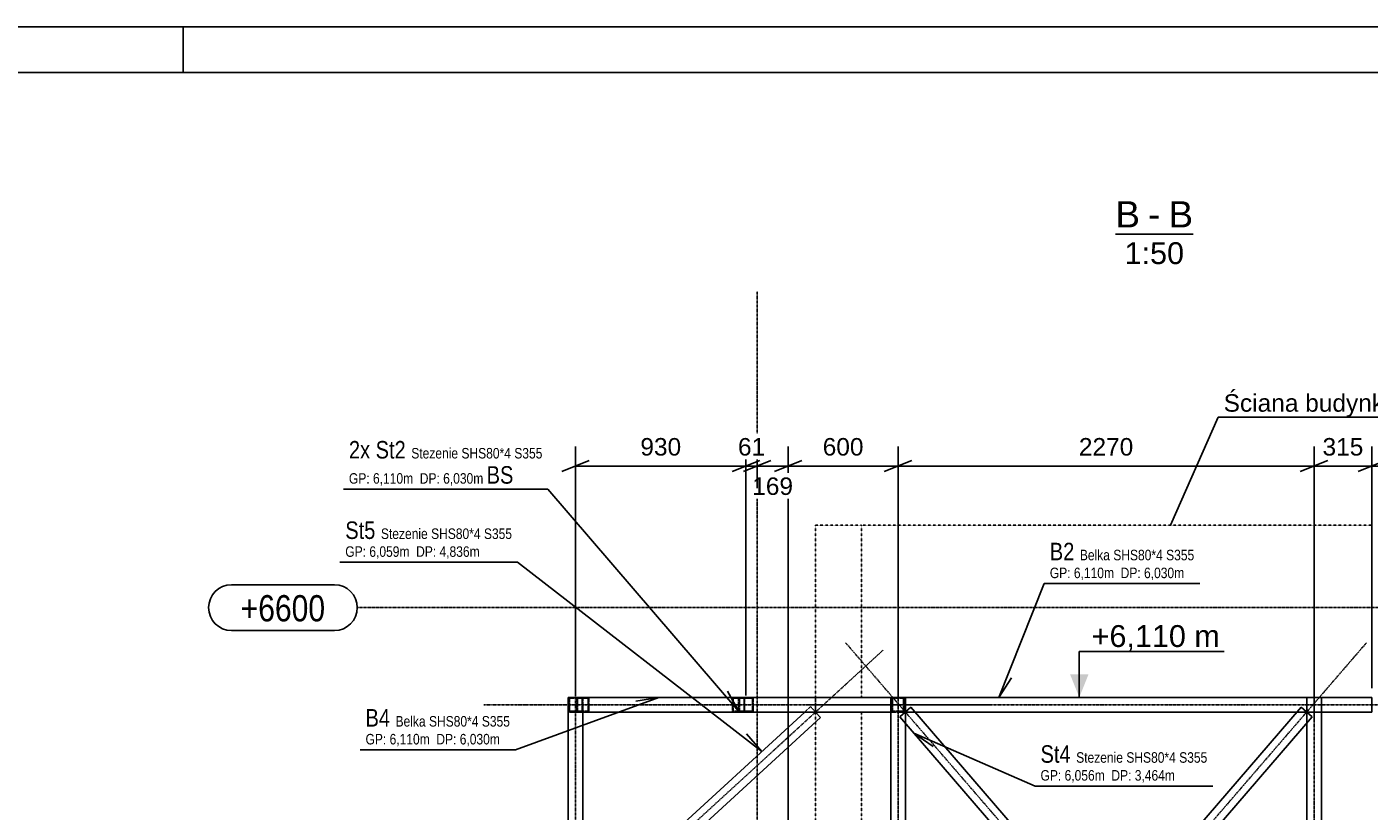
# Model space of a CAD drawing. Header units: millimetres. Extents: x -11738 to 23883, y -17414 to 12286.
# Tile 21 of 27: x 1408 to 8733, y 8004 to 12286. Entities that reach past the tile are written whole.
import ezdxf

# ---------------------------------------------------------------- set-up
doc = ezdxf.new("R2010")
doc.units = ezdxf.units.MM
for name, pattern in [('DXK_LINE_DOT2', [3.9198, 1.9599, -1.9599]), ('DXK_LINE_DOT3', [5.9187, 2.979, -0.9799, 0.9799, -0.9799]), ('DXK_LINE_DOT4', [0.9408, 0.4704, -0.4704])]:
    doc.linetypes.add(name, pattern=pattern)
doc.styles.add('Arial', font='ARIAL.TTF', dxfattribs={"height": 0.2})
doc.styles.add('Arial Narrow', font='ARIALN.TTF', dxfattribs={"height": 0.2})

# ---------------------------------------------------------------- blocks, each defined once
blk = doc.blocks.new('Unknown-7906501-15078')
at = {"color": 7, "linetype": 'Continuous'}
for p, q in [((23261.9, 12286), (-11738.1, 12286)), ((2261.9, 12036), (2261.9, 12286)), ((23011.9, 12036), (-11488.1, 12036))]:
    blk.add_line(p, q, dxfattribs=at)
blk = doc.blocks.new('Unknown-7906501-14 - 24144')
at = {"color": 96, "linetype": 'Continuous'}
blk.add_line((7348.9, 11153.2), (7772.2, 11153.2), dxfattribs=at)
at = {"color": 0, "linetype": 'Continuous'}
for points in [[(7482.2, 11190.7), (7482.2, 11340.7), (7348.9, 11340.7), (7348.9, 11190.7)], [(7593.9, 11190.7), (7593.9, 11340.7), (7527.2, 11340.7), (7527.2, 11190.7)], [(7772.2, 11190.7), (7772.2, 11340.7), (7638.9, 11340.7), (7638.9, 11190.7)], [(7722.6, 10990.7), (7722.6, 11115.7), (7398.4, 11115.7), (7398.4, 10990.7)]]:
    blk.add_wipeout(points, dxfattribs=at)
at = {"color": 7, "linetype": 'Continuous', "style": 'Arial'}
for s, p in [('B', (7348.9, 11190.7)), ('B', (7638.9, 11190.7)), ('-', (7527.2, 11190.7))]:
    blk.add_text(s, height=143.3, dxfattribs=at).set_placement(p)
at = {"color": 96, "linetype": 'Continuous', "style": 'Arial'}
blk.add_text('1:50', height=119.38, dxfattribs=at).set_placement((7398.4, 10990.7))
blk = doc.blocks.new('GridLine-7906501-24243 - 24144')
at = {"color": 1, "linetype": 'Continuous'}
for p, q in [((2525.1, 9240.1), (3086.7, 9240.1)), ((2525.1, 8990.1), (3086.7, 8990.1))]:
    blk.add_line(p, q, dxfattribs=at)
at = {"color": 1, "linetype": 'DXK_LINE_DOT3'}
blk.add_line((3211.7, 9115.1), (12720.7, 9115.1), dxfattribs=at)
at = {"color": 1, "linetype": 'Continuous'}
for centre, start, end in [((2525.1, 9115.1), 90, 270), ((3086.7, 9115.1), 270, 90)]:
    blk.add_arc(centre, 125, start, end, dxfattribs=at)
at = {"color": 1, "linetype": 'Continuous', "style": 'Arial Narrow'}
blk.add_text('+6600', height=143.16, dxfattribs=at).set_placement((2575.1, 9040.1))
blk = doc.blocks.new('GridLine-7906501-24239 - 24144')
at = {"color": 1, "linetype": 'DXK_LINE_DOT3'}
blk.add_line((5393.4, -3374.3), (5393.4, 10840.7), dxfattribs=at)
blk = doc.blocks.new('Part-7906501-24184 - 24144')
at = {"color": 8, "linetype": 'DXK_LINE_DOT3'}
blk.add_line((6162.4, 1415.1), (6162.4, 9125.1), dxfattribs=at)
at = {"color": 5, "linetype": 'Continuous'}
for p, q in [((6202.4, 8625.1), (6122.4, 8625.1)), ((6122.4, 8625.1), (6122.4, 1915.1)), ((6202.4, 8625.1), (6202.4, 1915.1))]:
    blk.add_line(p, q, dxfattribs=at)
at = {"color": 8, "linetype": 'DXK_LINE_DOT2'}
blk.add_line((6202.4, 1915.1), (6122.4, 1915.1), dxfattribs=at)
blk = doc.blocks.new('Part-7906501-24189 - 24144')
at = {"color": 8, "linetype": 'DXK_LINE_DOT3'}
blk.add_line((5702.4, 8585.1), (9247.4, 8585.1), dxfattribs=at)
at = {"color": 5, "linetype": 'Continuous'}
for p, q in [((8747.4, 8625.1), (6202.4, 8625.1)), ((6202.4, 8545.1), (6202.4, 8625.1)), ((8747.4, 8545.1), (8747.4, 8625.1)), ((8747.4, 8545.1), (6202.4, 8545.1))]:
    blk.add_line(p, q, dxfattribs=at)
blk = doc.blocks.new('Part-7906501-24181 - 24144')
at = {"color": 8, "linetype": 'DXK_LINE_DOT2'}
for p, q in [((5372.4, 8625.1), (5292.4, 8625.1)), ((5292.4, 8625.1), (5292.4, 8545.1)), ((5296.4, 8549.1), (5296.4, 8621.1)), ((5296.4, 8621.1), (5368.4, 8621.1)), ((5368.4, 8621.1), (5368.4, 8549.1)), ((5372.4, 8545.1), (5372.4, 8625.1)), ((5292.4, 8545.1), (5372.4, 8545.1)), ((5368.4, 8549.1), (5296.4, 8549.1))]:
    blk.add_line(p, q, dxfattribs=at)
blk = doc.blocks.new('Part-7906501-51307 - 24144')
at = {"color": 4, "linetype": 'DXK_LINE_DOT4'}
for p, q in [((5712.4, 8625.1), (5712.4, 9565.1)), ((5712.4, 9565.1), (5962.4, 9565.1)), ((5962.4, 8625.1), (5962.4, 9565.1)), ((5712.4, 6005.1), (5712.4, 8545.1)), ((5962.4, 6005.1), (5962.4, 8545.1))]:
    blk.add_line(p, q, dxfattribs=at)
blk = doc.blocks.new('Part-7906501-24218 - 24144')
at = {"color": 8, "linetype": 'DXK_LINE_DOT3'}
blk.add_line((4133.4, 8585.1), (5702.4, 8585.1), dxfattribs=at)
at = {"color": 8, "linetype": 'DXK_LINE_DOT2'}
for p, q in [((4380.5, 8625.1), (4368.7, 8625.1)), ((4368.7, 8545.1), (4368.7, 8625.1)), ((6196.1, 8625.1), (6122.4, 8625.1)), ((6128.7, 8545.1), (6128.7, 8625.1)), ((6132, 8549.1), (6132, 8621.1)), ((6132, 8621.1), (6192.7, 8621.1)), ((6192.7, 8621.1), (6192.7, 8549.1)), ((6196.1, 8545.1), (6196.1, 8625.1)), ((4380.5, 8545.1), (4368.7, 8545.1)), ((6196.1, 8545.1), (6122.4, 8545.1)), ((6192.7, 8549.1), (6132, 8549.1))]:
    blk.add_line(p, q, dxfattribs=at)
at = {"color": 5, "linetype": 'Continuous'}
for p, q in [((6122.4, 8625.1), (4380.5, 8625.1)), ((6122.4, 8545.1), (4380.5, 8545.1))]:
    blk.add_line(p, q, dxfattribs=at)
blk = doc.blocks.new('Part-7906501-24232 - 24144')
at = {"color": 8, "linetype": 'DXK_LINE_DOT3'}
blk.add_line((5875.9, 8923.8), (8718.9, 5626.5), dxfattribs=at)
at = {"color": 5, "linetype": 'Continuous'}
for p, q in [((6172.1, 8519), (6232.7, 8571.3)), ((8422.7, 6031.3), (6232.7, 8571.3)), ((8362.1, 5979), (6172.1, 8519)), ((8362.1, 5979), (8422.7, 6031.3))]:
    blk.add_line(p, q, dxfattribs=at)
blk = doc.blocks.new('Part-7906501-24233 - 24144')
at = {"color": 8, "linetype": 'DXK_LINE_DOT3'}
blk.add_line((8718.9, 8923.8), (5875.9, 5626.5), dxfattribs=at)
at = {"color": 5, "linetype": 'Continuous'}
for p, q in [((6172.1, 6031.3), (8362.1, 8571.3)), ((8362.1, 8571.3), (8422.7, 8519)), ((6232.7, 5979), (8422.7, 8519)), ((6172.1, 6031.3), (6232.7, 5979))]:
    blk.add_line(p, q, dxfattribs=at)
blk = doc.blocks.new('Part-7906501-25272 - 24144')
at = {"color": 8, "linetype": 'DXK_LINE_DOT3'}
blk.add_line((3902.4, 8585.1), (3942.4, 8585.1), dxfattribs=at)
at = {"color": 8, "linetype": 'DXK_LINE_DOT2'}
for p, q in [((4366.4, 8549.1), (4366.4, 8621.1)), ((4366.4, 8621.1), (4438.4, 8621.1)), ((4438.4, 8621.1), (4438.4, 8549.1)), ((4362.4, 8545.1), (4368.7, 8545.1)), ((4438.4, 8549.1), (4366.4, 8549.1)), ((4380.5, 8545.1), (4442.4, 8545.1))]:
    blk.add_line(p, q, dxfattribs=at)
blk = doc.blocks.new('Part-7906501-43242 - 24144')
at = {"color": 8, "linetype": 'DXK_LINE_DOT3'}
blk.add_line((6080.8, 8883.1), (4073.9, 7042.2), dxfattribs=at)
at = {"color": 8, "linetype": 'DXK_LINE_DOT2'}
for p, q in [((5685.3, 8574.6), (5653.2, 8545.1)), ((5685.3, 8574.6), (5712.4, 8545.1)), ((4442.4, 7434.4), (4415.3, 7409.6)), ((4415.3, 7409.6), (4442.4, 7380.1))]:
    blk.add_line(p, q, dxfattribs=at)
at = {"color": 5, "linetype": 'Continuous'}
for p, q in [((5653.2, 8545.1), (4442.4, 7434.4)), ((4469.4, 7350.7), (5739.4, 8515.7)), ((5712.4, 8545.1), (5739.4, 8515.7)), ((4442.4, 7380.1), (4469.4, 7350.7))]:
    blk.add_line(p, q, dxfattribs=at)
blk = doc.blocks.new('Part-7906501-25048 - 24144')
at = {"color": 8, "linetype": 'DXK_LINE_DOT3'}
blk.add_line((8432.4, 1415.1), (8432.4, 9125.1), dxfattribs=at)
at = {"color": 5, "linetype": 'Continuous'}
for p, q in [((8472.4, 8625.1), (8392.4, 8625.1)), ((8392.4, 8625.1), (8392.4, 1915.1)), ((8472.4, 8625.1), (8472.4, 1915.1))]:
    blk.add_line(p, q, dxfattribs=at)
at = {"color": 8, "linetype": 'DXK_LINE_DOT2'}
blk.add_line((8472.4, 1915.1), (8392.4, 1915.1), dxfattribs=at)
blk = doc.blocks.new('Part-7906501-25051 - 24144')
at = {"color": 8, "linetype": 'DXK_LINE_DOT3'}
for p, q in [((6162.4, 8085.1), (6162.4, 9085.1)), ((5662.4, 8585.1), (6662.4, 8585.2))]:
    blk.add_line(p, q, dxfattribs=at)
at = {"color": 8, "linetype": 'DXK_LINE_DOT2'}
for p, q in [((6122.4, 8625.2), (6122.4, 8545.2)), ((6126.4, 8549.2), (6126.4, 8621.2)), ((6126.4, 8621.2), (6132, 8621.1)), ((6192.7, 8621.1), (6198.4, 8621.2)), ((6202.4, 8625.2), (6196.1, 8625.1)), ((6198.4, 8621.2), (6198.4, 8549.2)), ((6202.4, 8545.2), (6202.4, 8625.2)), ((6132, 8549.1), (6126.4, 8549.2)), ((6198.4, 8549.2), (6192.7, 8549.1)), ((6196.1, 8545.1), (6202.4, 8545.2))]:
    blk.add_line(p, q, dxfattribs=at)
blk = doc.blocks.new('Part-7906501-25247 - 24144')
at = {"color": 8, "linetype": 'DXK_LINE_DOT3'}
blk.add_line((4402.4, 5425.1), (4402.4, 9125.1), dxfattribs=at)
at = {"color": 8, "linetype": 'DXK_LINE_DOT2'}
for p, q in [((4368.7, 8625.1), (4362.4, 8625.1)), ((4362.4, 8625.1), (4362.4, 5925.1)), ((4442.4, 8625.1), (4380.5, 8625.1)), ((4442.4, 8625.1), (4442.4, 5925.1)), ((4368.7, 5925.1), (4362.4, 5925.1)), ((4442.4, 5925.1), (4380.5, 5925.1))]:
    blk.add_line(p, q, dxfattribs=at)
blk = doc.blocks.new('Part-7906501-25248 - 24144')
at = {"color": 5, "linetype": 'Continuous'}
for p, q in [((4380.5, 8625.1), (4362.4, 8625.1)), ((4362.4, 8625.1), (4362.4, 5925.1)), ((4442.4, 8545.1), (4442.4, 6005.1)), ((4380.5, 5925.1), (4362.4, 5925.1))]:
    blk.add_line(p, q, dxfattribs=at)
blk = doc.blocks.new('Part-7906501-25271 - 24144')
at = {"color": 8, "linetype": 'DXK_LINE_DOT3'}
blk.add_line((4133.4, 8585.1), (3942.4, 8585.1), dxfattribs=at)
at = {"color": 8, "linetype": 'DXK_LINE_DOT2'}
for p, q in [((4442.4, 8625.1), (5292.4, 8625.1)), ((5372.4, 8625.1), (5712.4, 8625.1)), ((5712.4, 8545.1), (5712.4, 8625.1)), ((4442.4, 8545.1), (5292.4, 8545.1)), ((5372.4, 8545.1), (5712.4, 8545.1))]:
    blk.add_line(p, q, dxfattribs=at)
blk = doc.blocks.new('Part-7906501-51308 - 24144')
at = {"color": 4, "linetype": 'DXK_LINE_DOT4'}
blk.add_line((8747.4, 9565.1), (5962.4, 9565.1), dxfattribs=at)
blk = doc.blocks.new('Part-7906501-182201 - 24144')
at = {"color": 8, "linetype": 'DXK_LINE_DOT3'}
blk.add_line((5580.2, 8585.1), (4154.6, 8585.1), dxfattribs=at)
at = {"color": 8, "linetype": 'DXK_LINE_DOT2'}
for p, q in [((4409.7, 8545.1), (4409.7, 8625.1)), ((4412.9, 8549.1), (4412.9, 8621.1)), ((4438.4, 8621.1), (4471.8, 8621.1)), ((4471.8, 8621.1), (4471.8, 8549.1)), ((4475.1, 8545.1), (4475.1, 8625.1)), ((4475.1, 8625.1), (5325.1, 8625.1)), ((5325.1, 8545.1), (5325.1, 8625.1)), ((4471.8, 8549.1), (4438.4, 8549.1)), ((4475.1, 8545.1), (5325.1, 8545.1))]:
    blk.add_line(p, q, dxfattribs=at)
blk = doc.blocks.new('Part-7906501-182202 - 24144')
at = {"color": 8, "linetype": 'DXK_LINE_DOT2'}
for p, q in [((4409.7, 8625.1), (4475.1, 8625.1)), ((5259.7, 8625.1), (5259.7, 8545.1)), ((5262.9, 8549.1), (5262.9, 8621.1)), ((5262.9, 8621.1), (5296.4, 8621.1)), ((5321.8, 8621.1), (5321.8, 8549.1)), ((4475.1, 8545.1), (4409.7, 8545.1)), ((5296.4, 8549.1), (5262.9, 8549.1))]:
    blk.add_line(p, q, dxfattribs=at)
blk = doc.blocks.new('StraightDimension-7906501-157195 - 24144')
at = {"color": 7, "linetype": 'Continuous'}
for p, q in [((4402.4, 8635.1), (4402.4, 9995.4)), ((5332.4, 8635.1), (5332.4, 9995.4)), ((4477.4, 9917.9), (4327.4, 9857.9)), ((5257.4, 9857.9), (5407.4, 9917.9)), ((4402.4, 9887.9), (5332.4, 9887.9))]:
    blk.add_line(p, q, dxfattribs=at)
at = {"color": 0}
blk.add_wipeout([(4998.6, 9925.4), (4998.6, 10065.4), (4736.2, 10065.4), (4736.2, 9925.4)], dxfattribs=at)
at = {"color": 96, "style": 'Arial'}
blk.add_text('930', height=95.51, dxfattribs=at).set_placement((4756.2, 9945.4))
blk = doc.blocks.new('StraightDimension-7906501-157189 - 24144')
at = {"color": 7, "linetype": 'Continuous'}
for p, q in [((8747.4, 8675.1), (8747.4, 9995.4)), ((11993.4, 9767.9), (11993.4, 9987.9)), ((8822.4, 9917.9), (8672.4, 9857.9)), ((11918.4, 9857.9), (12068.4, 9917.9)), ((8747.4, 9887.9), (11993.4, 9887.9))]:
    blk.add_line(p, q, dxfattribs=at)
at = {"color": 0}
blk.add_wipeout([(10538.6, 9925.4), (10538.6, 10065.4), (10202.2, 10065.4), (10202.2, 9925.4)], dxfattribs=at)
at = {"color": 96, "style": 'Arial'}
blk.add_text('3246', height=95.51, dxfattribs=at).set_placement((10222.2, 9945.4))
blk = doc.blocks.new('StraightDimension-7906501-157190 - 24144')
at = {"color": 7, "linetype": 'Continuous'}
for p, q in [((8432.4, 8495.5), (8432.4, 9995.4)), ((8747.4, 8675.1), (8747.4, 9995.4)), ((8357.4, 9857.9), (8507.4, 9917.9)), ((8822.4, 9917.9), (8672.4, 9857.9)), ((8432.4, 9887.9), (8747.4, 9887.9))]:
    blk.add_line(p, q, dxfattribs=at)
at = {"color": 0}
blk.add_wipeout([(8721.1, 9925.4), (8721.1, 10065.4), (8458.7, 10065.4), (8458.7, 9925.4)], dxfattribs=at)
at = {"color": 96, "style": 'Arial'}
blk.add_text('315', height=95.51, dxfattribs=at).set_placement((8478.7, 9945.4))
blk = doc.blocks.new('StraightDimension-7906501-157191 - 24144')
at = {"color": 7, "linetype": 'Continuous'}
for p, q in [((6162.4, 8635.2), (6162.4, 9995.4)), ((8432.4, 8495.5), (8432.4, 9995.4)), ((6237.4, 9917.9), (6087.4, 9857.9)), ((8357.4, 9857.9), (8507.4, 9917.9)), ((6162.4, 9887.9), (8432.4, 9887.9))]:
    blk.add_line(p, q, dxfattribs=at)
at = {"color": 0}
blk.add_wipeout([(7465.6, 9925.4), (7465.6, 10065.4), (7129.1, 10065.4), (7129.1, 9925.4)], dxfattribs=at)
at = {"color": 96, "style": 'Arial'}
blk.add_text('2270', height=95.51, dxfattribs=at).set_placement((7149.1, 9945.4))
blk = doc.blocks.new('StraightDimension-7906501-157192 - 24144')
at = {"color": 7, "linetype": 'Continuous'}
for p, q in [((5562.4, -534.9), (5562.4, 9995.4)), ((6162.4, 8635.2), (6162.4, 9995.4)), ((5487.4, 9857.9), (5637.4, 9917.9)), ((6237.4, 9917.9), (6087.4, 9857.9)), ((5562.4, 9887.9), (6162.4, 9887.9))]:
    blk.add_line(p, q, dxfattribs=at)
at = {"color": 0}
blk.add_wipeout([(5993.6, 9925.4), (5993.6, 10065.4), (5731.2, 10065.4), (5731.2, 9925.4)], dxfattribs=at)
at = {"color": 96, "style": 'Arial'}
blk.add_text('600', height=95.51, dxfattribs=at).set_placement((5751.2, 9945.4))
blk = doc.blocks.new('StraightDimension-7906501-157193 - 24144')
at = {"color": 7, "linetype": 'Continuous'}
for p, q in [((5393.4, 9767.9), (5393.4, 9987.9)), ((5562.4, -534.9), (5562.4, 9967.9)), ((5318.4, 9857.9), (5468.4, 9917.9)), ((5637.4, 9917.9), (5487.4, 9857.9)), ((5393.4, 9887.9), (5562.4, 9887.9))]:
    blk.add_line(p, q, dxfattribs=at)
at = {"color": 0}
blk.add_wipeout([(5609.1, 9710.4), (5609.1, 9850.4), (5346.7, 9850.4), (5346.7, 9710.4)], dxfattribs=at)
at = {"color": 96, "style": 'Arial'}
blk.add_text('169', height=95.51, dxfattribs=at).set_placement((5366.7, 9730.4))
blk = doc.blocks.new('StraightDimension-7906501-157194 - 24144')
at = {"color": 7, "linetype": 'Continuous'}
for p, q in [((5332.4, 8635.1), (5332.4, 9995.4)), ((5393.4, 9767.9), (5393.4, 9987.9)), ((5257.4, 9857.9), (5407.4, 9917.9)), ((5468.4, 9917.9), (5318.4, 9857.9)), ((5332.4, 9887.9), (5393.4, 9887.9))]:
    blk.add_line(p, q, dxfattribs=at)
at = {"color": 0}
blk.add_wipeout([(5457, 9925.4), (5457, 10065.4), (5268.8, 10065.4), (5268.8, 9925.4)], dxfattribs=at)
at = {"color": 96, "style": 'Arial'}
blk.add_text('61', height=95.51, dxfattribs=at).set_placement((5288.8, 9945.4))
blk = doc.blocks.new('Mark-7906501-24391 - 24144')
at = {"color": 7, "linetype": 'Continuous'}
blk.add_line((4857.4, 8624.8), (4731.5, 8605.3), dxfattribs=at)
at = {"color": 0}
for points in [[(3390.4, 8465.8), (3390.4, 8565.8), (3256.4, 8565.8), (3256.4, 8465.8)], [(3369.7, 8368.3), (3369.7, 8428.3), (3256.4, 8428.3), (3256.4, 8368.3)]]:
    blk.add_wipeout(points, dxfattribs=at)
for points in [[(3390.4, 8465.8), (3390.4, 8565.8), (3256.4, 8565.8), (3256.4, 8465.8)], [(3369.7, 8368.3), (3369.7, 8428.3), (3256.4, 8428.3), (3256.4, 8368.3)]]:
    blk.add_wipeout(points, dxfattribs=at)
for points in [[(3584.8, 8465.8), (3584.8, 8525.8), (3420.4, 8525.8), (3420.4, 8465.8)], [(3552.2, 8368.3), (3552.2, 8428.3), (3387.7, 8428.3), (3387.7, 8368.3)]]:
    blk.add_wipeout(points, dxfattribs=at)
for points in [[(3584.8, 8465.8), (3584.8, 8525.8), (3420.4, 8525.8), (3420.4, 8465.8)], [(3552.2, 8368.3), (3552.2, 8428.3), (3387.7, 8428.3), (3387.7, 8368.3)]]:
    blk.add_wipeout(points, dxfattribs=at)
at = {"color": 7, "style": 'Arial Narrow'}
for s, height, p in [('B4', 95.44, (3256.4, 8465.8)), ('GP:', 57.27, (3256.4, 8368.3))]:
    blk.add_text(s, height=height, dxfattribs=at).set_placement(p)
at = {"color": 0}
for points in [[(3873.1, 8465.8), (3873.1, 8525.8), (3602.8, 8525.8), (3602.8, 8465.8)], [(3607, 8368.3), (3607, 8428.3), (3552.2, 8428.3), (3552.2, 8368.3)]]:
    blk.add_wipeout(points, dxfattribs=at)
for points in [[(3873.1, 8465.8), (3873.1, 8525.8), (3602.8, 8525.8), (3602.8, 8465.8)], [(3607, 8368.3), (3607, 8428.3), (3552.2, 8428.3), (3552.2, 8368.3)]]:
    blk.add_wipeout(points, dxfattribs=at)
at = {"color": 7, "style": 'Arial Narrow'}
blk.add_text('6,110', height=57.27, dxfattribs=at).set_placement((3387.7, 8368.3))
at = {"color": 0}
for points in [[(4044.7, 8465.8), (4044.7, 8525.8), (3891.1, 8525.8), (3891.1, 8465.8)], [(3752.5, 8368.3), (3752.5, 8428.3), (3643, 8428.3), (3643, 8368.3)]]:
    blk.add_wipeout(points, dxfattribs=at)
for points in [[(4044.7, 8465.8), (4044.7, 8525.8), (3891.1, 8525.8), (3891.1, 8465.8)], [(3752.5, 8368.3), (3752.5, 8428.3), (3643, 8428.3), (3643, 8368.3)]]:
    blk.add_wipeout(points, dxfattribs=at)
at = {"color": 7, "linetype": 'Continuous'}
blk.add_line((4857.4, 8624.8), (4074.7, 8338.3), dxfattribs=at)
at = {"color": 7, "style": 'Arial Narrow'}
for s, height, p in [('Belka', 57.27, (3420.4, 8465.8)), ('m', 57.3, (3552.2, 8368.3))]:
    blk.add_text(s, height=height, dxfattribs=at).set_placement(p)
at = {"color": 0}
blk.add_wipeout([(3935.1, 8368.3), (3935.1, 8428.3), (3770.5, 8428.3), (3770.5, 8368.3)], dxfattribs=at)
blk.add_wipeout([(3935.1, 8368.3), (3935.1, 8428.3), (3770.5, 8428.3), (3770.5, 8368.3)], dxfattribs=at)
at = {"color": 7, "style": 'Arial Narrow'}
blk.add_text('DP:', height=57.27, dxfattribs=at).set_placement((3643, 8368.3))
at = {"color": 0}
blk.add_wipeout([(3989.9, 8368.3), (3989.9, 8428.3), (3935.1, 8428.3), (3935.1, 8368.3)], dxfattribs=at)
blk.add_wipeout([(3989.9, 8368.3), (3989.9, 8428.3), (3935.1, 8428.3), (3935.1, 8368.3)], dxfattribs=at)
at = {"color": 7, "linetype": 'Continuous'}
blk.add_line((3226.4, 8338.3), (4074.7, 8338.3), dxfattribs=at)
at = {"color": 7, "style": 'Arial Narrow'}
for s, height, p in [('SHS80*4', 57.27, (3602.8, 8465.8)), ('S355', 57.27, (3891.1, 8465.8)), ('6,030', 57.27, (3770.5, 8368.3)), ('m', 57.3, (3935.1, 8368.3))]:
    blk.add_text(s, height=height, dxfattribs=at).set_placement(p)
blk = doc.blocks.new('Mark-7906501-24294 - 24144')
at = {"color": 7, "linetype": 'Continuous'}
blk.add_line((6711.6, 8624.8), (6781.3, 8731.6), dxfattribs=at)
at = {"color": 0}
for points in [[(7124.5, 9373.6), (7124.5, 9473.6), (6990.5, 9473.6), (6990.5, 9373.6)], [(7103.8, 9276.1), (7103.8, 9336.1), (6990.5, 9336.1), (6990.5, 9276.1)]]:
    blk.add_wipeout(points, dxfattribs=at)
for points in [[(7124.5, 9373.6), (7124.5, 9473.6), (6990.5, 9473.6), (6990.5, 9373.6)], [(7103.8, 9276.1), (7103.8, 9336.1), (6990.5, 9336.1), (6990.5, 9276.1)]]:
    blk.add_wipeout(points, dxfattribs=at)
at = {"color": 7, "linetype": 'Continuous'}
blk.add_line((6711.6, 8624.8), (6960.5, 9246.1), dxfattribs=at)
at = {"color": 0}
for points in [[(7318.9, 9373.6), (7318.9, 9433.6), (7154.5, 9433.6), (7154.5, 9373.6)], [(7286.3, 9276.1), (7286.3, 9336.1), (7121.8, 9336.1), (7121.8, 9276.1)]]:
    blk.add_wipeout(points, dxfattribs=at)
for points in [[(7318.9, 9373.6), (7318.9, 9433.6), (7154.5, 9433.6), (7154.5, 9373.6)], [(7286.3, 9276.1), (7286.3, 9336.1), (7121.8, 9336.1), (7121.8, 9276.1)]]:
    blk.add_wipeout(points, dxfattribs=at)
at = {"color": 7, "style": 'Arial Narrow'}
for s, height, p in [('B2', 95.44, (6990.5, 9373.6)), ('GP:', 57.27, (6990.5, 9276.1))]:
    blk.add_text(s, height=height, dxfattribs=at).set_placement(p)
at = {"color": 0}
for points in [[(7607.2, 9373.6), (7607.2, 9433.6), (7336.9, 9433.6), (7336.9, 9373.6)], [(7341.1, 9276.1), (7341.1, 9336.1), (7286.3, 9336.1), (7286.3, 9276.1)]]:
    blk.add_wipeout(points, dxfattribs=at)
for points in [[(7607.2, 9373.6), (7607.2, 9433.6), (7336.9, 9433.6), (7336.9, 9373.6)], [(7341.1, 9276.1), (7341.1, 9336.1), (7286.3, 9336.1), (7286.3, 9276.1)]]:
    blk.add_wipeout(points, dxfattribs=at)
at = {"color": 7, "style": 'Arial Narrow'}
blk.add_text('6,110', height=57.27, dxfattribs=at).set_placement((7121.8, 9276.1))
at = {"color": 0}
for points in [[(7778.8, 9373.6), (7778.8, 9433.6), (7625.2, 9433.6), (7625.2, 9373.6)], [(7486.6, 9276.1), (7486.6, 9336.1), (7377.1, 9336.1), (7377.1, 9276.1)]]:
    blk.add_wipeout(points, dxfattribs=at)
for points in [[(7778.8, 9373.6), (7778.8, 9433.6), (7625.2, 9433.6), (7625.2, 9373.6)], [(7486.6, 9276.1), (7486.6, 9336.1), (7377.1, 9336.1), (7377.1, 9276.1)]]:
    blk.add_wipeout(points, dxfattribs=at)
at = {"color": 7, "style": 'Arial Narrow'}
for s, height, p in [('Belka', 57.27, (7154.5, 9373.6)), ('m', 57.3, (7286.3, 9276.1))]:
    blk.add_text(s, height=height, dxfattribs=at).set_placement(p)
at = {"color": 0}
blk.add_wipeout([(7669.2, 9276.1), (7669.2, 9336.1), (7504.6, 9336.1), (7504.6, 9276.1)], dxfattribs=at)
blk.add_wipeout([(7669.2, 9276.1), (7669.2, 9336.1), (7504.6, 9336.1), (7504.6, 9276.1)], dxfattribs=at)
at = {"color": 7, "style": 'Arial Narrow'}
blk.add_text('DP:', height=57.27, dxfattribs=at).set_placement((7377.1, 9276.1))
at = {"color": 0}
blk.add_wipeout([(7724, 9276.1), (7724, 9336.1), (7669.2, 9336.1), (7669.2, 9276.1)], dxfattribs=at)
blk.add_wipeout([(7724, 9276.1), (7724, 9336.1), (7669.2, 9336.1), (7669.2, 9276.1)], dxfattribs=at)
at = {"color": 7, "linetype": 'Continuous'}
blk.add_line((6960.5, 9246.1), (7808.8, 9246.1), dxfattribs=at)
at = {"color": 7, "style": 'Arial Narrow'}
for s, height, p in [('SHS80*4', 57.27, (7336.9, 9373.6)), ('S355', 57.27, (7625.2, 9373.6)), ('6,030', 57.27, (7504.6, 9276.1)), ('m', 57.3, (7669.2, 9276.1))]:
    blk.add_text(s, height=height, dxfattribs=at).set_placement(p)
blk = doc.blocks.new('Mark-7906501-24427 - 24144')
at = {"color": 7, "linetype": 'Continuous'}
blk.add_line((6248.9, 8430.5), (6353.4, 8357.4), dxfattribs=at)
at = {"color": 0}
for points in [[(7104.4, 8268.3), (7104.4, 8368.3), (6939.9, 8368.3), (6939.9, 8268.3)], [(7053.2, 8170.8), (7053.2, 8230.8), (6939.9, 8230.8), (6939.9, 8170.8)]]:
    blk.add_wipeout(points, dxfattribs=at)
for points in [[(7104.4, 8268.3), (7104.4, 8368.3), (6939.9, 8368.3), (6939.9, 8268.3)], [(7053.2, 8170.8), (7053.2, 8230.8), (6939.9, 8230.8), (6939.9, 8170.8)]]:
    blk.add_wipeout(points, dxfattribs=at)
at = {"color": 7, "linetype": 'Continuous'}
blk.add_line((6248.9, 8430.5), (6909.9, 8140.8), dxfattribs=at)
at = {"color": 0}
for points in [[(7390.2, 8268.3), (7390.2, 8328.3), (7134.4, 8328.3), (7134.4, 8268.3)], [(7235.7, 8170.8), (7235.7, 8230.8), (7071.2, 8230.8), (7071.2, 8170.8)]]:
    blk.add_wipeout(points, dxfattribs=at)
for points in [[(7390.2, 8268.3), (7390.2, 8328.3), (7134.4, 8328.3), (7134.4, 8268.3)], [(7235.7, 8170.8), (7235.7, 8230.8), (7071.2, 8230.8), (7071.2, 8170.8)]]:
    blk.add_wipeout(points, dxfattribs=at)
at = {"color": 7, "style": 'Arial Narrow'}
for s, height, p in [('St4', 95.44, (6939.9, 8268.3)), ('GP:', 57.27, (6939.9, 8170.8))]:
    blk.add_text(s, height=height, dxfattribs=at).set_placement(p)
at = {"color": 0}
for points in [[(7678.5, 8268.3), (7678.5, 8328.3), (7408.2, 8328.3), (7408.2, 8268.3)], [(7290.5, 8170.8), (7290.5, 8230.8), (7235.7, 8230.8), (7235.7, 8170.8)]]:
    blk.add_wipeout(points, dxfattribs=at)
for points in [[(7678.5, 8268.3), (7678.5, 8328.3), (7408.2, 8328.3), (7408.2, 8268.3)], [(7290.5, 8170.8), (7290.5, 8230.8), (7235.7, 8230.8), (7235.7, 8170.8)]]:
    blk.add_wipeout(points, dxfattribs=at)
at = {"color": 7, "style": 'Arial Narrow'}
blk.add_text('6,056', height=57.27, dxfattribs=at).set_placement((7071.2, 8170.8))
at = {"color": 0}
for points in [[(7850.1, 8268.3), (7850.1, 8328.3), (7696.5, 8328.3), (7696.5, 8268.3)], [(7436.1, 8170.8), (7436.1, 8230.8), (7326.5, 8230.8), (7326.5, 8170.8)]]:
    blk.add_wipeout(points, dxfattribs=at)
for points in [[(7850.1, 8268.3), (7850.1, 8328.3), (7696.5, 8328.3), (7696.5, 8268.3)], [(7436.1, 8170.8), (7436.1, 8230.8), (7326.5, 8230.8), (7326.5, 8170.8)]]:
    blk.add_wipeout(points, dxfattribs=at)
at = {"color": 7, "style": 'Arial Narrow'}
blk.add_text('m', height=57.3, dxfattribs=at).set_placement((7235.7, 8170.8))
at = {"color": 0}
blk.add_wipeout([(7618.6, 8170.8), (7618.6, 8230.8), (7454.1, 8230.8), (7454.1, 8170.8)], dxfattribs=at)
blk.add_wipeout([(7618.6, 8170.8), (7618.6, 8230.8), (7454.1, 8230.8), (7454.1, 8170.8)], dxfattribs=at)
at = {"color": 7, "style": 'Arial Narrow'}
for s, p in [('Stezenie', (7134.4, 8268.3)), ('DP:', (7326.5, 8170.8))]:
    blk.add_text(s, height=57.27, dxfattribs=at).set_placement(p)
at = {"color": 0}
blk.add_wipeout([(7673.4, 8170.8), (7673.4, 8230.8), (7618.6, 8230.8), (7618.6, 8170.8)], dxfattribs=at)
blk.add_wipeout([(7673.4, 8170.8), (7673.4, 8230.8), (7618.6, 8230.8), (7618.6, 8170.8)], dxfattribs=at)
at = {"color": 7, "linetype": 'Continuous'}
blk.add_line((6909.9, 8140.8), (7880.1, 8140.8), dxfattribs=at)
at = {"color": 7, "style": 'Arial Narrow'}
for s, height, p in [('SHS80*4', 57.27, (7408.2, 8268.3)), ('S355', 57.27, (7696.5, 8268.3)), ('3,464', 57.27, (7454.1, 8170.8)), ('m', 57.3, (7618.6, 8170.8))]:
    blk.add_text(s, height=height, dxfattribs=at).set_placement(p)
blk = doc.blocks.new('Mark-7906501-43329 - 24144')
at = {"color": 7, "linetype": 'Continuous'}
for q in [(4086.1, 9362.5), (5335, 8425.5)]:
    blk.add_line((5418.4, 8329.1), q, dxfattribs=at)
at = {"color": 0}
for points in [[(3310.5, 9490), (3310.5, 9590), (3146, 9590), (3146, 9490)], [(3259.3, 9392.5), (3259.3, 9452.5), (3146, 9452.5), (3146, 9392.5)]]:
    blk.add_wipeout(points, dxfattribs=at)
for points in [[(3310.5, 9490), (3310.5, 9590), (3146, 9590), (3146, 9490)], [(3259.3, 9392.5), (3259.3, 9452.5), (3146, 9452.5), (3146, 9392.5)]]:
    blk.add_wipeout(points, dxfattribs=at)
for points in [[(3596.3, 9490), (3596.3, 9550), (3340.5, 9550), (3340.5, 9490)], [(3441.8, 9392.5), (3441.8, 9452.5), (3277.3, 9452.5), (3277.3, 9392.5)]]:
    blk.add_wipeout(points, dxfattribs=at)
for points in [[(3596.3, 9490), (3596.3, 9550), (3340.5, 9550), (3340.5, 9490)], [(3441.8, 9392.5), (3441.8, 9452.5), (3277.3, 9452.5), (3277.3, 9392.5)]]:
    blk.add_wipeout(points, dxfattribs=at)
at = {"color": 7, "style": 'Arial Narrow'}
for s, height, p in [('St5', 95.44, (3146, 9490)), ('GP:', 57.27, (3146, 9392.5))]:
    blk.add_text(s, height=height, dxfattribs=at).set_placement(p)
at = {"color": 0}
for points in [[(3884.6, 9490), (3884.6, 9550), (3614.3, 9550), (3614.3, 9490)], [(3496.6, 9392.5), (3496.6, 9452.5), (3441.8, 9452.5), (3441.8, 9392.5)]]:
    blk.add_wipeout(points, dxfattribs=at)
for points in [[(3884.6, 9490), (3884.6, 9550), (3614.3, 9550), (3614.3, 9490)], [(3496.6, 9392.5), (3496.6, 9452.5), (3441.8, 9452.5), (3441.8, 9392.5)]]:
    blk.add_wipeout(points, dxfattribs=at)
at = {"color": 7, "style": 'Arial Narrow'}
blk.add_text('6,059', height=57.27, dxfattribs=at).set_placement((3277.3, 9392.5))
at = {"color": 0}
for points in [[(4056.1, 9490), (4056.1, 9550), (3902.6, 9550), (3902.6, 9490)], [(3642.1, 9392.5), (3642.1, 9452.5), (3532.6, 9452.5), (3532.6, 9392.5)]]:
    blk.add_wipeout(points, dxfattribs=at)
for points in [[(4056.1, 9490), (4056.1, 9550), (3902.6, 9550), (3902.6, 9490)], [(3642.1, 9392.5), (3642.1, 9452.5), (3532.6, 9452.5), (3532.6, 9392.5)]]:
    blk.add_wipeout(points, dxfattribs=at)
at = {"color": 7, "style": 'Arial Narrow'}
blk.add_text('m', height=57.3, dxfattribs=at).set_placement((3441.8, 9392.5))
at = {"color": 0}
blk.add_wipeout([(3824.7, 9392.5), (3824.7, 9452.5), (3660.1, 9452.5), (3660.1, 9392.5)], dxfattribs=at)
blk.add_wipeout([(3824.7, 9392.5), (3824.7, 9452.5), (3660.1, 9452.5), (3660.1, 9392.5)], dxfattribs=at)
at = {"color": 7, "style": 'Arial Narrow'}
for s, p in [('Stezenie', (3340.5, 9490)), ('DP:', (3532.6, 9392.5))]:
    blk.add_text(s, height=57.27, dxfattribs=at).set_placement(p)
at = {"color": 0}
blk.add_wipeout([(3879.5, 9392.5), (3879.5, 9452.5), (3824.7, 9452.5), (3824.7, 9392.5)], dxfattribs=at)
blk.add_wipeout([(3879.5, 9392.5), (3879.5, 9452.5), (3824.7, 9452.5), (3824.7, 9392.5)], dxfattribs=at)
at = {"color": 7, "linetype": 'Continuous'}
blk.add_line((3116, 9362.5), (4086.1, 9362.5), dxfattribs=at)
at = {"color": 7, "style": 'Arial Narrow'}
for s, height, p in [('SHS80*4', 57.27, (3614.3, 9490)), ('S355', 57.27, (3902.6, 9490)), ('4,836', 57.27, (3660.1, 9392.5)), ('m', 57.3, (3824.7, 9392.5))]:
    blk.add_text(s, height=height, dxfattribs=at).set_placement(p)
blk = doc.blocks.new('Mark-7906501-77933 - 24144')
at = {"color": 0, "linetype": 'Continuous'}
blk.add_wipeout([(9628.7, 10184.7), (9628.7, 10284.7), (7939.2, 10284.7), (7939.2, 10184.7)], dxfattribs=at)
blk.add_wipeout([(9628.7, 10184.7), (9628.7, 10284.7), (7939.2, 10284.7), (7939.2, 10184.7)], dxfattribs=at)
at = {"color": 7, "linetype": 'Continuous'}
for p, q in [((7649.5, 9565.1), (7909.2, 10154.7)), ((7909.2, 10154.7), (9658.7, 10154.7))]:
    blk.add_line(p, q, dxfattribs=at)
at = {"color": 7, "linetype": 'Continuous', "style": 'Arial'}
blk.add_text('Ściana budynku istniejącego', height=95.508, dxfattribs=at).set_placement((7939.2, 10184.7))
blk = doc.blocks.new('LevelMark-7906501-146609 - 24144')
at = {"linetype": 'Continuous'}
blk.add_hatch(color=1, dxfattribs=at).paths.add_polyline_path([(7201.5, 8750.1), (7151.5, 8625.1), (7101.5, 8750.1)])
at = {"color": 1, "linetype": 'Continuous'}
blk.add_line((7151.5, 8625.1), (7151.5, 8875.2), dxfattribs=at)
at = {"color": 0, "linetype": 'Continuous'}
blk.add_wipeout([(7942.6, 8875.2), (7942.6, 9050.2), (7193.4, 9050.2), (7193.4, 8875.2)], dxfattribs=at)
at = {"color": 1, "linetype": 'Continuous'}
for p in [(7151.5, 8875.2), (7942.6, 8875.2)]:
    blk.add_line(p, (7193.4, 8875.2), dxfattribs=at)
at = {"color": 1, "linetype": 'Continuous', "style": 'Arial'}
blk.add_text('+6,110 m', height=119.38, dxfattribs=at).set_placement((7218.4, 8900.2))
blk = doc.blocks.new('MarkSet-7906501-182225 - 24144')
at = {"color": 7, "linetype": 'Continuous'}
for q in [(4251.8, 9761.9), (5231.8, 8659.5)]:
    blk.add_line((5294.3, 8548.4), q, dxfattribs=at)
at = {"color": 0}
for points in [[(3281.6, 9929.4), (3281.6, 10029.4), (3165.9, 10029.4), (3165.9, 9929.4)], [(3279.2, 9791.9), (3279.2, 9851.9), (3165.9, 9851.9), (3165.9, 9791.9)]]:
    blk.add_wipeout(points, dxfattribs=at)
for points in [[(3281.6, 9929.4), (3281.6, 10029.4), (3165.9, 10029.4), (3165.9, 9929.4)], [(3279.2, 9791.9), (3279.2, 9851.9), (3165.9, 9851.9), (3165.9, 9791.9)]]:
    blk.add_wipeout(points, dxfattribs=at)
for points in [[(3476.1, 9929.4), (3476.1, 10029.4), (3311.6, 10029.4), (3311.6, 9929.4)], [(3461.7, 9791.9), (3461.7, 9851.9), (3297.2, 9851.9), (3297.2, 9791.9)]]:
    blk.add_wipeout(points, dxfattribs=at)
for points in [[(3476.1, 9929.4), (3476.1, 10029.4), (3311.6, 10029.4), (3311.6, 9929.4)], [(3461.7, 9791.9), (3461.7, 9851.9), (3297.2, 9851.9), (3297.2, 9791.9)]]:
    blk.add_wipeout(points, dxfattribs=at)
at = {"color": 7, "style": 'Arial Narrow'}
for s, height, p in [('2x', 95.44, (3165.9, 9929.4)), ('GP:', 57.27, (3165.9, 9791.9))]:
    blk.add_text(s, height=height, dxfattribs=at).set_placement(p)
at = {"color": 0}
for points in [[(3761.9, 9929.4), (3761.9, 9989.4), (3506.1, 9989.4), (3506.1, 9929.4)], [(3516.5, 9791.9), (3516.5, 9851.9), (3461.7, 9851.9), (3461.7, 9791.9)]]:
    blk.add_wipeout(points, dxfattribs=at)
for points in [[(3761.9, 9929.4), (3761.9, 9989.4), (3506.1, 9989.4), (3506.1, 9929.4)], [(3516.5, 9791.9), (3516.5, 9851.9), (3461.7, 9851.9), (3461.7, 9791.9)]]:
    blk.add_wipeout(points, dxfattribs=at)
at = {"color": 7, "style": 'Arial Narrow'}
for s, height, p in [('St2', 95.44, (3311.6, 9929.4)), ('6,110', 57.27, (3297.2, 9791.9))]:
    blk.add_text(s, height=height, dxfattribs=at).set_placement(p)
at = {"color": 0}
for points in [[(4050.3, 9929.4), (4050.3, 9989.4), (3779.9, 9989.4), (3779.9, 9929.4)], [(3662.1, 9791.9), (3662.1, 9851.9), (3552.5, 9851.9), (3552.5, 9791.9)]]:
    blk.add_wipeout(points, dxfattribs=at)
for points in [[(4050.3, 9929.4), (4050.3, 9989.4), (3779.9, 9989.4), (3779.9, 9929.4)], [(3662.1, 9791.9), (3662.1, 9851.9), (3552.5, 9851.9), (3552.5, 9791.9)]]:
    blk.add_wipeout(points, dxfattribs=at)
at = {"color": 7, "style": 'Arial Narrow'}
for s, height, p in [('Stezenie', 57.27, (3506.1, 9929.4)), ('m', 57.3, (3461.7, 9791.9))]:
    blk.add_text(s, height=height, dxfattribs=at).set_placement(p)
at = {"color": 0}
for points in [[(4221.8, 9929.4), (4221.8, 9989.4), (4068.3, 9989.4), (4068.3, 9929.4)], [(3844.6, 9791.9), (3844.6, 9851.9), (3680.1, 9851.9), (3680.1, 9791.9)]]:
    blk.add_wipeout(points, dxfattribs=at)
for points in [[(4221.8, 9929.4), (4221.8, 9989.4), (4068.3, 9989.4), (4068.3, 9929.4)], [(3844.6, 9791.9), (3844.6, 9851.9), (3680.1, 9851.9), (3680.1, 9791.9)]]:
    blk.add_wipeout(points, dxfattribs=at)
at = {"color": 7, "style": 'Arial Narrow'}
blk.add_text('DP:', height=57.27, dxfattribs=at).set_placement((3552.5, 9791.9))
at = {"color": 0}
blk.add_wipeout([(3899.4, 9791.9), (3899.4, 9851.9), (3844.6, 9851.9), (3844.6, 9791.9)], dxfattribs=at)
blk.add_wipeout([(3899.4, 9791.9), (3899.4, 9851.9), (3844.6, 9851.9), (3844.6, 9791.9)], dxfattribs=at)
at = {"color": 7, "style": 'Arial Narrow'}
blk.add_text('6,030', height=57.27, dxfattribs=at).set_placement((3680.1, 9791.9))
at = {"color": 0}
blk.add_wipeout([(4063.5, 9791.9), (4063.5, 9891.9), (3917.4, 9891.9), (3917.4, 9791.9)], dxfattribs=at)
blk.add_wipeout([(4063.5, 9791.9), (4063.5, 9891.9), (3917.4, 9891.9), (3917.4, 9791.9)], dxfattribs=at)
at = {"color": 7, "linetype": 'Continuous'}
blk.add_line((3135.9, 9761.9), (4251.8, 9761.9), dxfattribs=at)
at = {"color": 7, "style": 'Arial Narrow'}
for s, height, p in [('SHS80*4', 57.27, (3779.9, 9929.4)), ('S355', 57.27, (4068.3, 9929.4)), ('BS', 95.44, (3917.4, 9791.9)), ('m', 57.3, (3844.6, 9791.9))]:
    blk.add_text(s, height=height, dxfattribs=at).set_placement(p)

msp = doc.modelspace()

# ---------------------------------------------------------------- block references
for name in ['Unknown-7906501-15078', 'GridLine-7906501-24239 - 24144', 'Part-7906501-51307 - 24144', 'Part-7906501-51308 - 24144', 'GridLine-7906501-24243 - 24144', 'Part-7906501-25247 - 24144', 'Part-7906501-25051 - 24144', 'Part-7906501-24184 - 24144', 'Part-7906501-25048 - 24144', 'Part-7906501-43242 - 24144', 'Part-7906501-24232 - 24144', 'Part-7906501-24233 - 24144', 'Part-7906501-25272 - 24144', 'Part-7906501-25271 - 24144', 'Part-7906501-24218 - 24144', 'Part-7906501-182201 - 24144', 'Part-7906501-25248 - 24144', 'Part-7906501-182202 - 24144', 'Part-7906501-24181 - 24144', 'Part-7906501-24189 - 24144']:
    msp.add_blockref(name, (0, 0))

# ---------------------------------------------------------------- next in the draw order: block references
for name in ['Unknown-7906501-14 - 24144', 'StraightDimension-7906501-157195 - 24144', 'StraightDimension-7906501-157189 - 24144']:
    msp.add_blockref(name, (0, 0))

# ---------------------------------------------------------------- next in the draw order: block references
for name in ['StraightDimension-7906501-157190 - 24144', 'Mark-7906501-24391 - 24144']:
    msp.add_blockref(name, (0, 0))

# ---------------------------------------------------------------- next in the draw order: block references
msp.add_blockref('StraightDimension-7906501-157191 - 24144', (0, 0))

# ---------------------------------------------------------------- next in the draw order: block references
for name in ['Mark-7906501-77933 - 24144', 'StraightDimension-7906501-157192 - 24144', 'Mark-7906501-24294 - 24144']:
    msp.add_blockref(name, (0, 0))

# ---------------------------------------------------------------- next in the draw order: block references
for name in ['StraightDimension-7906501-157193 - 24144', 'LevelMark-7906501-146609 - 24144', 'Mark-7906501-24427 - 24144']:
    msp.add_blockref(name, (0, 0))

# ---------------------------------------------------------------- next in the draw order: block references
msp.add_blockref('StraightDimension-7906501-157194 - 24144', (0, 0))

# ---------------------------------------------------------------- next in the draw order: block references
msp.add_blockref('Mark-7906501-43329 - 24144', (0, 0))

# ---------------------------------------------------------------- next in the draw order: block references
msp.add_blockref('MarkSet-7906501-182225 - 24144', (0, 0))

doc.saveas('drawing.dxf')
